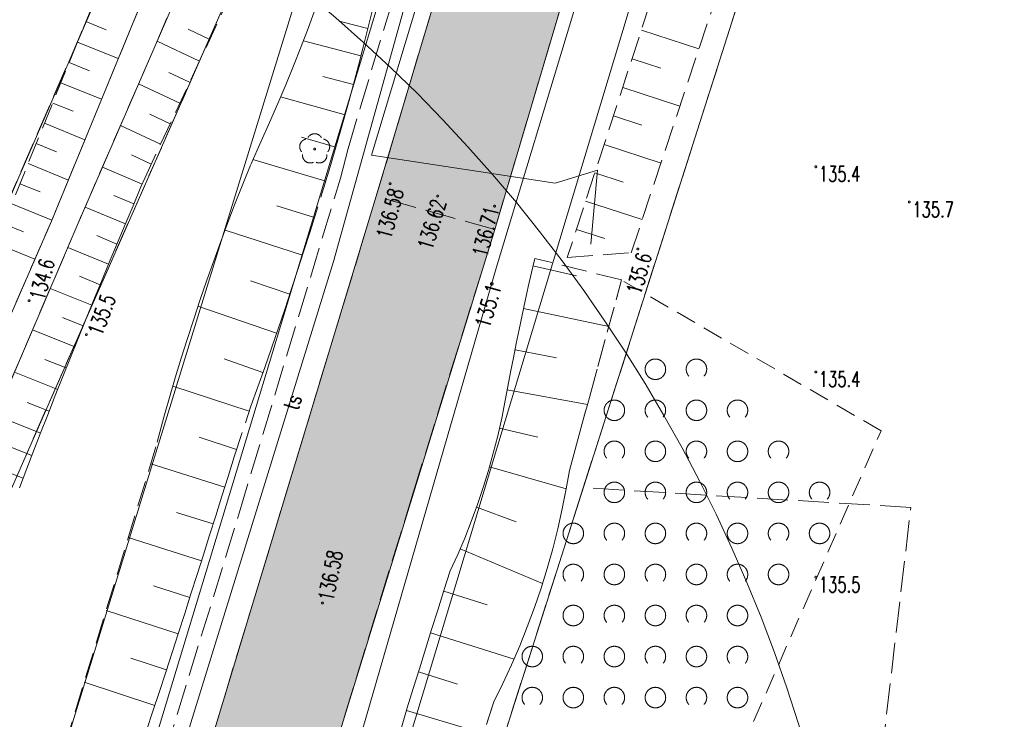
# Model space of a CAD drawing. Header units: centimetres. Extents: x -29333 to 403204, y -464147 to 16641.
# Tile 113 of 134: x 70152 to 74950, y -7053 to -3643. Entities that reach past the tile are written whole.
import ezdxf
from ezdxf.xclip import XClip

# ---------------------------------------------------------------- set-up
doc = ezdxf.new("R2010")
doc.units = ezdxf.units.CM
doc.header["$MEASUREMENT"] = 0
doc.header["$XCLIPFRAME"] = 0
for name, pattern in [('1_OTKJ', [200, 150, -50]), ('1_OTRK', [175, 125, -50]), ('1_OTRKG', [175, 125, -50]), ('1_OTZK', [150, 100, -50]), ('3_SUPP_P', [200, 150, -50]), ('EGKK', [200, 150, -50])]:
    doc.linetypes.add(name, pattern=pattern)
for name, color, linetype in [('2010 Mlawa_628_1_mdcp_plus_zakres obcięta_13_Dzialki', 7, 'Continuous'), ('2010 Mlawa_628_1_mdcp_plus_zakres obcięta_13_Kontury', 7, 'Continuous'), ('2010 Mlawa_628_1_mdcp_plus_zakres obcięta_13_OTK_L_0', 7, 'Continuous'), ('2010 Mlawa_628_1_mdcp_plus_zakres obcięta_13_OTR_L_1', 7, 'Continuous'), ('2010 Mlawa_628_1_mdcp_plus_zakres obcięta_13_OTR_T_0', 7, 'Continuous'), ('2010 Mlawa_628_1_mdcp_plus_zakres obcięta_13_OTR_T_1', 7, 'Continuous'), ('2010 Mlawa_628_1_mdcp_plus_zakres obcięta_13_OTW_L_0', 7, 'Continuous'), ('2010 Mlawa_628_1_mdcp_plus_zakres obcięta_13_OTZ_L_1', 7, 'Continuous'), ('2010 Mlawa_628_1_mdcp_plus_zakres obcięta_13_OTZ_T_0', 7, 'Continuous'), ('2010 Mlawa_628_1_mdcp_plus_zakres obcięta_13_P_SUEP_L_0', 7, 'Continuous'), ('2010 Mlawa_628_1_mdcp_plus_zakres obcięta_13_SUEP_L_0', 7, 'Continuous'), ('2010 Mlawa_628_1_mdcp_plus_zakres obcięta_13_SUER_T_0', 7, 'Continuous'), ('2010 Mlawa_628_1_mdcp_plus_zakres obcięta_13_SUTP_E_T_0', 7, 'Continuous'), ('2010 Mlawa_628_1_mdcp_plus_zakres obcięta_13_SUTP_L_0', 7, 'Continuous'), ('MAPA MDCP', 7, 'Continuous'), ('MF_S kanalizacja', 7, 'Continuous'), ('MF_S przyłącze wodociagowe', 7, 'Continuous'), ('PROJEKTOWANE DROGI', 7, 'Continuous'), ('PZT NOWE PAB', 7, 'Continuous')]:
    doc.layers.add(name, color=color, linetype=linetype)
doc.styles.add('GENERATED_STYLE_2', font='Simplex.shx')

# ---------------------------------------------------------------- blocks, each defined once
blk = doc.blocks.new('Rysunek_4_13', base_point=(-745725621.2, -588524063.1))
at = {"layer": '2010 Mlawa_628_1_mdcp_plus_zakres obcięta_13_Dzialki', "color": 7, "linetype": 'Continuous', "lineweight": 18}
for p, q in [((72292.8, -972.1), (69152.8, -8107.1)), ((72292.8, -972.1), (69574.8, -9769.1)), ((74095.8, -2172.1), (69076.8, -17900.1)), ((70650.8, -3250.1), (68651.8, -7856.1))]:
    blk.add_line(p, q, dxfattribs=at)
at = {"layer": '2010 Mlawa_628_1_mdcp_plus_zakres obcięta_13_Kontury', "color": 3, "linetype": 'EGKK', "lineweight": 18}
for p, q in [((72292.8, -972.1), (69152.8, -8107.1)), ((74095.8, -2172.1), (72898.8, -5924.1)), ((68645.8, -7870.1), (70650.8, -3250.1)), ((72898.8, -5924.1), (71226.8, -11160.1)), ((74494.8, -6020.1), (72898.8, -5924.1)), ((74236.8, -8219.1), (74494.8, -6020.1))]:
    blk.add_line(p, q, dxfattribs=at)
at = {"layer": '2010 Mlawa_628_1_mdcp_plus_zakres obcięta_13_OTK_L_0', "color": 7, "linetype": '1_OTKJ', "lineweight": 18}
for p, q in [((72666.8, -1900.1), (71889.6, -4504.1)), ((72467.5, -4665.6), (73221.8, -2121.1)), ((71889.6, -4504.1), (70454.7, -9236.6)), ((72467.5, -4665.6), (71889.6, -4504.1)), ((72069.9, -5948.9), (72467.5, -4665.6)), ((71086.2, -9147.2), (72069.9, -5948.9))]:
    blk.add_line(p, q, dxfattribs=at)
at = {"layer": '2010 Mlawa_628_1_mdcp_plus_zakres obcięta_13_OTR_L_1', "color": 7, "linetype": '1_OTRKG', "lineweight": 18}
for p, q in [((73712.8, -2064.1), (72820.6, -4802.6)), ((70763, -4411.9), (71629.1, -2565.6)), ((70573.9, -3408.1), (69949.6, -4944.6)), ((71852.3, -3673.6), (71876.2, -3576.5)), ((71827.7, -3770.5), (71852.3, -3673.6)), ((71802.6, -3867.3), (71827.7, -3770.5)), ((71776.9, -3964), (71802.6, -3867.3)), ((71750.6, -4060.4), (71776.9, -3964)), ((71723.7, -4156.8), (71750.6, -4060.4)), ((71696.3, -4252.9), (71723.7, -4156.8)), ((71668.2, -4348.9), (71696.3, -4252.9)), ((71639.6, -4444.7), (71668.2, -4348.9)), ((70743.4, -4457.9), (70763, -4411.9)), ((70704.5, -4550), (70743.4, -4457.9)), ((71568, -4675.1), (71639.6, -4444.7)), ((70665.7, -4642.2), (70704.5, -4550)), ((70627.2, -4734.5), (70665.7, -4642.2)), ((71537.6, -4770.3), (71568, -4675.1)), ((70588.8, -4826.8), (70627.2, -4734.5)), ((71506.7, -4865.4), (71537.6, -4770.3)), ((70550.6, -4919.2), (70588.8, -4826.8)), ((72662, -4806.6), (72646.1, -4875.6)), ((71475.4, -4960.4), (71506.7, -4865.4)), ((72646.1, -4875.6), (72630.6, -4944.7)), ((70512.6, -5011.7), (70550.6, -4919.2)), ((71443.7, -5055.2), (71475.4, -4960.4)), ((72630.6, -4944.7), (72615.5, -5013.8)), ((70474.9, -5104.3), (70512.6, -5011.7)), ((72615.5, -5013.8), (72600.7, -5083)), ((71411.6, -5150), (71443.7, -5055.2)), ((72600.7, -5083), (72586.2, -5152.3)), ((70437.3, -5197), (70474.9, -5104.3)), ((71379.1, -5244.5), (71411.6, -5150)), ((72586.2, -5152.3), (72572, -5221.6)), ((70399.9, -5289.7), (70437.3, -5197)), ((72572, -5221.6), (72558.2, -5291.1)), ((71346.2, -5339), (71379.1, -5244.5)), ((70362.7, -5382.6), (70399.9, -5289.7)), ((72558.2, -5291.1), (72544.7, -5360.5)), ((71312.9, -5433.2), (71346.2, -5339)), ((72544.7, -5360.5), (72531.6, -5430.1)), ((70325.7, -5475.5), (70362.7, -5382.6)), ((71279.1, -5527.4), (71312.9, -5433.2)), ((72531.6, -5430.1), (72518.8, -5499.7)), ((70288.9, -5568.5), (70325.7, -5475.5)), ((72518.8, -5499.7), (72501.4, -5585.4)), ((71197.3, -5774), (71279.1, -5527.4)), ((70252.3, -5661.5), (70288.9, -5568.5)), ((72501.4, -5585.4), (72481.9, -5670.7)), ((70215.9, -5754.7), (70252.3, -5661.5)), ((72481.9, -5670.7), (72460.2, -5755.4)), ((70186.8, -5830.7), (70215.9, -5754.7)), ((72460.2, -5755.4), (72436.5, -5839.5)), ((71167.7, -5869.5), (71197.3, -5774)), ((70151.1, -5924.2), (70186.8, -5830.7)), ((72436.5, -5839.5), (72410.6, -5923.1)), ((71137.9, -5965), (71167.7, -5869.5)), ((72410.6, -5923.1), (72382.7, -6006)), ((71107.9, -6060.4), (71137.9, -5965)), ((72382.7, -6006), (72352.7, -6088.1)), ((71077.9, -6155.8), (71107.9, -6060.4)), ((72352.7, -6088.1), (72320.7, -6169.5)), ((71047.7, -6251.1), (71077.9, -6155.8)), ((72320.7, -6169.5), (72286.6, -6250)), ((71017.4, -6346.4), (71047.7, -6251.1)), ((72286.6, -6250), (72250.6, -6329.7)), ((72250.6, -6329.7), (72219.9, -6424.9)), ((70987, -6441.6), (71017.4, -6346.4)), ((72219.9, -6424.9), (72189.5, -6520.1)), ((70956.4, -6536.9), (70987, -6441.6)), ((72189.5, -6520.1), (72159.4, -6615.5)), ((70925.7, -6632), (70956.4, -6536.9)), ((72159.4, -6615.5), (72129.4, -6710.9)), ((70894.9, -6727.2), (70925.7, -6632)), ((72129.4, -6710.9), (72099.8, -6806.4)), ((70863.9, -6822.3), (70894.9, -6727.2)), ((72099.8, -6806.4), (72070.4, -6902)), ((70832.9, -6917.3), (70863.9, -6822.3)), ((72070.4, -6902), (72041.2, -6997.6)), ((70801.7, -7012.3), (70832.9, -6917.3)), ((72041.2, -6997.6), (72012.3, -7093.4)), ((70770.3, -7107.3), (70801.7, -7012.3))]:
    blk.add_line(p, q, dxfattribs=at)
at = {"layer": '2010 Mlawa_628_1_mdcp_plus_zakres obcięta_13_OTR_L_1', "color": 7, "linetype": '1_OTRK', "lineweight": 18}
for p, q in [((73132.5, -4778.7), (73952.8, -2307.1)), ((70307.4, -4625.1), (71111.8, -2668.2)), ((71009.3, -3315), (70437.5, -4634.2)), ((71594.4, -3587.5), (71559.6, -3681.3)), ((71559.6, -3681.3), (71523.8, -3774.6)), ((71523.8, -3774.6), (71486.8, -3867.5)), ((71486.8, -3867.5), (71448.8, -3960)), ((71448.8, -3960), (71409.6, -4052)), ((71409.6, -4052), (71369.4, -4143.6)), ((71369.4, -4143.6), (71328.2, -4234.7)), ((71328.2, -4234.7), (71277.2, -4352)), ((71277.2, -4352), (71239.6, -4444.7)), ((71239.6, -4444.7), (71202.8, -4537.7)), ((71202.8, -4537.7), (71166.9, -4631)), ((69646.2, -6142.4), (70307.4, -4625.1)), ((70437.5, -4634.2), (69771.1, -6192.9)), ((71166.9, -4631), (71131.8, -4724.7)), ((71131.8, -4724.7), (71097.7, -4818.6)), ((72820.6, -4802.6), (73132.5, -4778.7)), ((71097.7, -4818.6), (71064.3, -4912.9)), ((73084.8, -4911.7), (72662, -4806.6)), ((71064.3, -4912.9), (71031.8, -5007.5)), ((72831.2, -5840.6), (73084.8, -4911.7)), ((71031.8, -5007.5), (71000.2, -5102.4)), ((71000.2, -5102.4), (70969.5, -5197.5)), ((70969.5, -5197.5), (70939.7, -5293)), ((70939.7, -5293), (70910.7, -5388.7)), ((70910.7, -5388.7), (70882.6, -5484.7)), ((70882.6, -5484.7), (70855.4, -5580.9)), ((70855.4, -5580.9), (70816.2, -5725.7)), ((70816.2, -5725.7), (70100.5, -8074)), ((72815.9, -5929.4), (72831.2, -5840.6)), ((72796.3, -6027.5), (72815.9, -5929.4)), ((72774.3, -6125), (72796.3, -6027.5)), ((72749.6, -6221.9), (72774.3, -6125)), ((72722.5, -6318.2), (72749.6, -6221.9)), ((72692.8, -6413.7), (72722.5, -6318.2)), ((72660.6, -6508.3), (72692.8, -6413.7)), ((72625.9, -6602.1), (72660.6, -6508.3)), ((72588.8, -6695), (72625.9, -6602.1)), ((72549.3, -6786.8), (72588.8, -6695)), ((72507.4, -6877.6), (72549.3, -6786.8)), ((72463.1, -6967.3), (72507.4, -6877.6)), ((72427.2, -7078), (72463.1, -6967.3))]:
    blk.add_line(p, q, dxfattribs=at)
at = {"layer": '2010 Mlawa_628_1_mdcp_plus_zakres obcięta_13_OTR_L_1', "color": 7, "linetype": 'Continuous', "lineweight": 18}
for p, q in [((70474.4, -3652.9), (70574.1, -3693.4)), ((71078.4, -3739.6), (70973.2, -3690.2)), ((71849.2, -3685.9), (71716, -3652.2)), ((73181.7, -3694.3), (73462.1, -3785.7)), ((70434, -3752.4), (70632.9, -3833.2)), ((71029.1, -3844.7), (70821.8, -3747.5)), ((71815.2, -3818.9), (71534.7, -3746.2)), ((73136.1, -3834.1), (73276, -3879.7)), ((70393.7, -3851.6), (70493, -3891.9)), ((70980.4, -3948.3), (70878.4, -3900.4)), ((71778.2, -3959), (71629.9, -3919.6)), ((70353.5, -3950.7), (70551.6, -4031.2)), ((70932.6, -4050.4), (70731.5, -3956)), ((73090.7, -3973.6), (73369.6, -4064.4)), ((71737.6, -4107), (71423.5, -4019.4)), ((70313.3, -4049.5), (70412.1, -4089.7)), ((70885.4, -4150.9), (70786.3, -4104.5)), ((73045.4, -4112.6), (73184.5, -4157.9)), ((70273.2, -4148.2), (70470.5, -4228.3)), ((70838.9, -4250), (70643.7, -4158.4)), ((71693.1, -4263.9), (71526.1, -4215.1)), ((70233.2, -4246.6), (70331.7, -4286.6)), ((73000.2, -4251.3), (73277.6, -4341.7)), ((70793.1, -4347.6), (70697, -4302.5)), ((70193.3, -4344.8), (70389.8, -4424.7)), ((70749.2, -4444.3), (70555.5, -4362)), ((71643.8, -4430.7), (71289.1, -4324.6)), ((72955.2, -4389.6), (73093.5, -4434.7)), ((70153.5, -4442.9), (70251.5, -4482.7)), ((70708.2, -4541.2), (70610.8, -4500)), ((70113.7, -4540.7), (70309.4, -4620.2)), ((70667.2, -4638.6), (70471.3, -4556.3)), ((71589, -4607.5), (71404.7, -4550.2)), ((72910.2, -4527.5), (73186.1, -4617.4)), ((70074.4, -4637.4), (70171.1, -4676.7)), ((70626.2, -4736.7), (70527.5, -4695.7)), ((71530.7, -4791.4), (71152.8, -4668.8)), ((72865.4, -4665.1), (73002.9, -4709.9)), ((70035.6, -4732.9), (70226.6, -4810.5)), ((70585.2, -4835.4), (70386.5, -4753.4)), ((72653.6, -4842.9), (72865.3, -4891.5)), ((72820.6, -4802.6), (72820.6, -4802.6)), ((70544.2, -4934.8), (70444.2, -4893.7)), ((71468.8, -4980.2), (71277.3, -4916.2)), ((70503.2, -5034.9), (70301.4, -4952.5)), ((71404.2, -5171.5), (71021.1, -5039.8)), ((72607.7, -5050.1), (73022.7, -5139)), ((70462.1, -5135.8), (70360.2, -5094.5)), ((70420.9, -5237.7), (70214.9, -5154.7)), ((72566, -5251.8), (72768, -5291.9)), ((70379.5, -5340.7), (70275.3, -5299)), ((71337.7, -5362.8), (71148.7, -5296)), ((70337.9, -5445), (70126.8, -5360.9)), ((71271, -5551.9), (70899, -5428.5)), ((72528.5, -5446.7), (72919.1, -5518.5)), ((70296, -5550.6), (70189, -5508.2)), ((70253.8, -5657.7), (70036.5, -5572.2)), ((72490.1, -5634.6), (72677.1, -5677.5)), ((71209.3, -5737.9), (71027.4, -5677.6)), ((70211.4, -5766.5), (70100.5, -5724)), ((70169, -5877.4), (69942.9, -5791.1)), ((71151.7, -5920.7), (70791.1, -5808.1)), ((72441.1, -5823.1), (72816, -5928.9)), ((71095.2, -6100.9), (70915.7, -6044.4)), ((72377.9, -6019.3), (72571.5, -6090)), ((71038.4, -6280.3), (70681.7, -6166.8)), ((72298.5, -6222), (72699.6, -6391.6)), ((70981.5, -6458.6), (70804.5, -6401.7)), ((72218.9, -6428.1), (72429.7, -6495.4)), ((70924.6, -6635.5), (70573.6, -6521.8)), ((72154.4, -6631.4), (72561.3, -6758.9)), ((70867.6, -6811), (70693.8, -6754.4)), ((72095, -6822.1), (72285.9, -6880.8)), ((70810.7, -6984.8), (70466.9, -6871.8)), ((72037.6, -7009.4), (72412.8, -7122.7))]:
    blk.add_line(p, q, dxfattribs=at)
at = {"layer": '2010 Mlawa_628_1_mdcp_plus_zakres obcięta_13_OTR_T_0', "color": 7, "linetype": 'Continuous', "lineweight": 18}
for centre in [(71957.3, -4442.5), (72188.8, -4502.9), (72466.2, -4552), (71627.6, -6486.1)]:
    blk.add_circle(centre, 4.5, dxfattribs=at)
at = {"layer": '2010 Mlawa_628_1_mdcp_plus_zakres obcięta_13_OTR_T_1', "color": 7, "linetype": 'Continuous', "lineweight": 18}
for centre in [(74031.8, -4360.1), (74487.3, -4531.8), (73164.7, -4761.1), (70198.1, -5012.9), (70477.3, -5178), (74031.8, -5360.1), (74031.8, -6360.1)]:
    blk.add_circle(centre, 4.5, dxfattribs=at)
at = {"layer": '2010 Mlawa_628_1_mdcp_plus_zakres obcięta_13_OTW_L_0', "color": 141, "linetype": 'Continuous', "lineweight": 18, "true_color": 0x59d9ff}
for p, q in [((71111.8, -2668.2), (70307.4, -4625.1)), ((70437.5, -4634.2), (71009.3, -3315)), ((70307.4, -4625.1), (69646.2, -6142.4)), ((69771.1, -6192.9), (70437.5, -4634.2))]:
    blk.add_line(p, q, dxfattribs=at)
at = {"layer": '2010 Mlawa_628_1_mdcp_plus_zakres obcięta_13_OTZ_L_1', "color": 7, "linetype": '1_OTZK', "lineweight": 18}
for p, q in [((73084.8, -4911.7), (72831.2, -5840.6)), ((74350.1, -5646.9), (73084.8, -4911.7)), ((72342.9, -10222.5), (74350.1, -5646.9)), ((72831.2, -5840.6), (72815.9, -5929.4)), ((72815.9, -5929.4), (72796.3, -6027.5)), ((72796.3, -6027.5), (72774.3, -6125)), ((72774.3, -6125), (72749.6, -6221.9)), ((72749.6, -6221.9), (72722.5, -6318.2)), ((72722.5, -6318.2), (72692.8, -6413.7)), ((72692.8, -6413.7), (72660.6, -6508.3)), ((72660.6, -6508.3), (72625.9, -6602.1)), ((72625.9, -6602.1), (72588.8, -6695)), ((72588.8, -6695), (72549.3, -6786.8)), ((72549.3, -6786.8), (72507.4, -6877.6)), ((72507.4, -6877.6), (72463.1, -6967.3)), ((72463.1, -6967.3), (72427.2, -7078))]:
    blk.add_line(p, q, dxfattribs=at)
at = {"layer": '2010 Mlawa_628_1_mdcp_plus_zakres obcięta_13_OTZ_L_1', "color": 7, "linetype": 'Continuous', "lineweight": 18}
for centre in [(73250.1, -5346.9), (73050.1, -5546.9), (73450.1, -5546.9), (73450.1, -5546.9), (73250.1, -5746.9), (73250.1, -5746.9), (73650.1, -5746.9), (73650.1, -5746.9), (73050.1, -5946.9), (73450.1, -5946.9), (73450.1, -5946.9), (73850.1, -5946.9), (73850.1, -5946.9), (72850.1, -6146.9), (73250.1, -6146.9), (73250.1, -6146.9), (73650.1, -6146.9), (73650.1, -6146.9), (74050.1, -6146.9), (73050.1, -6346.9), (73050.1, -6346.9), (73450.1, -6346.9), (73450.1, -6346.9), (73850.1, -6346.9), (72850.1, -6546.9), (73250.1, -6546.9), (73250.1, -6546.9), (73650.1, -6546.9), (72650.1, -6746.9), (73050.1, -6746.9), (73050.1, -6746.9), (73450.1, -6746.9), (73450.1, -6746.9), (72850.1, -6946.9), (72850.1, -6946.9), (73250.1, -6946.9), (73250.1, -6946.9), (73650.1, -6946.9)]:
    blk.add_circle(centre, 50, dxfattribs=at)
for centre, start, end in [((73450.1, -5346.9), 318.5904, 221.4096), ((73250.1, -5546.9), 318.7031, 221.2969), ((73250.1, -5546.9), 318.5904, 221.4096), ((73650.1, -5546.9), 318.5904, 221.4096), ((73050.1, -5746.9), 318.7031, 221.2969), ((73450.1, -5746.9), 318.5904, 221.4096), ((73450.1, -5746.9), 318.7031, 221.2969), ((73850.1, -5746.9), 318.5904, 221.4096), ((73250.1, -5946.9), 318.7031, 221.2969), ((73250.1, -5946.9), 318.5904, 221.4096), ((73650.1, -5946.9), 318.7031, 221.2969), ((73650.1, -5946.9), 318.5904, 221.4096), ((74050.1, -5946.9), 318.5904, 221.4096), ((73050.1, -6146.9), 318.5904, 221.4096), ((73050.1, -6146.9), 318.7031, 221.2969), ((73450.1, -6146.9), 318.5904, 221.4096), ((73450.1, -6146.9), 318.7031, 221.2969), ((73850.1, -6146.9), 318.5904, 221.4096), ((73850.1, -6146.9), 318.7031, 221.2969), ((72850.1, -6346.9), 318.7031, 221.2969), ((73250.1, -6346.9), 318.7031, 221.2969), ((73250.1, -6346.9), 318.5904, 221.4096), ((73650.1, -6346.9), 318.7031, 221.2969), ((73650.1, -6346.9), 318.5904, 221.4096), ((73050.1, -6546.9), 318.5904, 221.4096), ((73050.1, -6546.9), 318.7031, 221.2969), ((73450.1, -6546.9), 318.5904, 221.4096), ((73450.1, -6546.9), 318.7031, 221.2969), ((72850.1, -6746.9), 318.7031, 221.2969), ((72850.1, -6746.9), 318.5904, 221.4096), ((73250.1, -6746.9), 318.7031, 221.2969), ((73250.1, -6746.9), 318.5904, 221.4096), ((73650.1, -6746.9), 318.5904, 221.4096), ((72650.1, -6946.9), 318.7031, 221.2969), ((73050.1, -6946.9), 318.5904, 221.4096), ((73050.1, -6946.9), 318.7031, 221.2969), ((73450.1, -6946.9), 318.5904, 221.4096), ((73450.1, -6946.9), 318.7031, 221.2969)]:
    blk.add_arc(centre, 50, start, end, dxfattribs=at)
at = {"layer": '2010 Mlawa_628_1_mdcp_plus_zakres obcięta_13_OTZ_T_0', "color": 94, "linetype": 'Continuous', "lineweight": 18}
blk.add_circle((71589.8, -4273.8), 4.5, dxfattribs=at)
for centre, start, end in [((71589.8, -4236.3), 30.1401, 149.8599), ((71554.2, -4262.2), 102.1445, 221.86), ((71625.5, -4262.2), 318.14, 77.8555), ((71567.8, -4304.1), 174.1482, 293.8542), ((71611.9, -4304.1), 246.1458, 5.8518)]:
    blk.add_arc(centre, 37.5, start, end, dxfattribs=at)
at = {"layer": '2010 Mlawa_628_1_mdcp_plus_zakres obcięta_13_P_SUEP_L_0', "color": 1, "linetype": '3_SUPP_P', "lineweight": 18}
for p, q in [((71752.2, -4270.5), (72205.9, -2761.7)), ((71715.2, -4415), (71752.2, -4270.5)), ((71221.3, -6048.2), (71715.2, -4415)), ((70685.2, -7794.5), (71221.3, -6048.2))]:
    blk.add_line(p, q, dxfattribs=at)
at = {"layer": '2010 Mlawa_628_1_mdcp_plus_zakres obcięta_13_SUEP_L_0', "color": 1, "linetype": 'Continuous', "lineweight": 18}
for p, q in [((71867.4, -4304.1), (72899.4, -872.5)), ((72852.8, -3604.1), (72474.8, -4854.1)), ((72762.4, -4439.9), (71867.4, -4304.1)), ((72968, -4377.4), (72762.4, -4439.9)), ((72935.5, -4736.7), (72968, -4377.4)), ((72474.8, -4854.1), (71039.8, -9801.1))]:
    blk.add_line(p, q, dxfattribs=at)
at = {"layer": '2010 Mlawa_628_1_mdcp_plus_zakres obcięta_13_SUER_T_0', "color": 1, "linetype": 'Continuous', "lineweight": 18}
blk.add_circle((72452.8, -4930.3), 6.25, dxfattribs=at)
at = {"layer": '2010 Mlawa_628_1_mdcp_plus_zakres obcięta_13_SUTP_L_0', "color": 30, "linetype": 'Continuous', "lineweight": 18, "true_color": 0xff9100}
for p, q in [((72366.8, -2366.1), (71680.8, -4822.1)), ((71680.8, -4822.1), (70800.8, -7667.1))]:
    blk.add_line(p, q, dxfattribs=at)
at = {"layer": '2010 Mlawa_628_1_mdcp_plus_zakres obcięta_13_OTR_T_0', "color": 7, "linetype": 'Continuous', "lineweight": 18, "char_height": 75, "style": 'GENERATED_STYLE_2'}
for s, insert, attachment_point, rotation in [('\\A1;{\\W0.700000x;\\pql;\\FSimplex.shx;136.58}', (71888.5, -4697.9), 1, 75.0915), ('\\A1;{\\W0.700000x;\\pql;\\FSimplex.shx;136.62}', (72125.8, -4760.1), 4, 73.5206), ('\\A1;{\\W0.700000x;\\pql;\\FSimplex.shx;136.71}', (72429.2, -4805), 7, 75.8415), ('\\A1;{\\W0.700000x;\\pql;\\FSimplex.shx;136.58}', (71642.9, -6473.8), 4, 78.8615)]:
    blk.add_mtext(s, dxfattribs=dict(at, insert=insert, attachment_point=attachment_point, rotation=rotation))
at = {"layer": '2010 Mlawa_628_1_mdcp_plus_zakres obcięta_13_OTR_T_1', "color": 7, "linetype": 'Continuous', "lineweight": 18, "char_height": 75, "attachment_point": 1, "style": 'GENERATED_STYLE_2'}
for s, insert in [('\\A1;{\\W0.700000x;\\pql;\\FSimplex.shx;135.4}', (74046.8, -4357.4)), ('\\A1;{\\W0.700000x;\\pql;\\FSimplex.shx;135.7}', (74502.3, -4530.9)), ('\\A1;{\\W0.700000x;\\pql;\\FSimplex.shx;135.4}', (74046.8, -5357.4)), ('\\A1;{\\W0.700000x;\\pql;\\FSimplex.shx;135.5}', (74046.8, -6359.2))]:
    blk.add_mtext(s, dxfattribs=dict(at, insert=insert))
for s, insert, rotation in [('\\A1;{\\W0.700000x;\\pql;\\FSimplex.shx;134.6}', (70199.4, -4997.7), 75.1415), ('\\A1;{\\W0.700000x;\\pql;\\FSimplex.shx;135.6}', (73107.4, -4967.9), 74.7315), ('\\A1;{\\W0.700000x;\\pql;\\FSimplex.shx;135.5}', (70481.7, -5163.6), 69.5715)]:
    blk.add_mtext(s, dxfattribs=dict(at, insert=insert, rotation=rotation))
at = {"layer": '2010 Mlawa_628_1_mdcp_plus_zakres obcięta_13_SUER_T_0', "color": 1, "linetype": 'Continuous', "lineweight": 18, "insert": (72464.8, -4933.8), "char_height": 75, "attachment_point": 6, "rotation": 73.8239, "style": 'GENERATED_STYLE_2'}
blk.add_mtext('\\A1;{\\W0.750000x;\\pqr;\\FSimplex.shx;135.1}', dxfattribs=at)
at = {"layer": '2010 Mlawa_628_1_mdcp_plus_zakres obcięta_13_SUTP_E_T_0', "color": 30, "linetype": 'Continuous', "lineweight": 18, "true_color": 0xff9100, "insert": (71482.3, -5507.3), "char_height": 75, "attachment_point": 5, "rotation": 72.8124, "style": 'GENERATED_STYLE_2'}
blk.add_mtext('\\A1;{\\W0.750000x;\\pqc;\\FSimplex.shx;ts}', dxfattribs=at)

msp = doc.modelspace()

# ---------------------------------------------------------------- hatches: boundary and pattern name
at = {"layer": 'PROJEKTOWANE DROGI', "linetype": 'Continuous', "lineweight": 0, "true_color": 0x555555, "transparency": 33554559}
msp.add_hatch(color=251, dxfattribs=at).paths.add_polyline_path([(67651.1, -18419.9), (68261.2, -18463.7), (70134.4, -12277.2), (71364.5, -8240.8), (72467.5, -4665.6), (73221.8, -2121.1), (73480.8, -1350.1), (73665.8, -815.1, -0.060563), (73803.6, -551.7, -0.165273), (74571.8, -100.1), (75490.3, -13.1, -0.423722), (76408.8, -743.1), (76588.4, -2768.3), (76962.3, -6919), (77660.8, -6865.6), (77576.3, -5928.7), (77251.9, -2339.8), (76958.3, 934.3), (76842.3, 2237.5), (76736.8, 3437.9), (76652.8, 4441), (76600.1, 5097.3), (76579.3, 5371.7), (76560.8, 6104.9), (76586.8, 6886.9), (76648.8, 7664.9), (76738.8, 8339.9), (76850.8, 8958.9), (76984.8, 9573.9), (77131.8, 10124.9), (77258.8, 10558.9), (77627.8, 11766.9), (77856.8, 12518.4), (77192.8, 12730.9), (76983.8, 12046.9), (76949.8, 11935.9), (76834.8, 11683.9), (76720.8, 11522.7), (76641.6, 11445.4), (76570.8, 11368.9), (76385.8, 11244.9), (76273.8, 11187.9), (76099.8, 11134.9), (75932.8, 11102.9), (75803.4, 11105.9), (75666.8, 11125.9), (75343.8, 11186.9), (75325.1, 11197.1), (75279.8, 11209.9), (73550.8, 11710.9), (72386.8, 12048.6), (72103.6, 11377.1), (72798.8, 11174.9), (73826.8, 10877.9), (75148.8, 10508.9), (75365.8, 10439.9), (75512.8, 10381.9), (75661.8, 10290.9), (75799.8, 10168.9), (75923.8, 10025.9), (76002.8, 9911.9), (76081.8, 9754.9), (76144.8, 9551.9), (76171.8, 9369.9), (76166.8, 9188.9), (76138.8, 9028.9), (76035, 8452.5), (75937.8, 7683.9), (75877.8, 6933.9), (75853.8, 6163.9), (75852.9, 6071.2), (75870.8, 5329.9), (75911.8, 4709.9), (75944.2, 4364.5), (75963.8, 4155), (76037.8, 3362.9), (76140.2, 2200.1), (76196.8, 1555.9), (76200.9, 1445.4, -0.379216), (75456.8, 689.9), (74378.8, 586, 0.328004), (73079.8, -457.1), (72859.8, -1138.1), (72666.8, -1900.1), (71889.6, -4504.1), (71107.6, -7083.3, -0.343763), (69804.2, -8011.4), (68574, -7954.3), (68163.5, -8435.8), (68986.8, -8474, -0.491245), (70176.3, -10152.1), (69214, -13316.9), (68108.2, -16904.9)])

# ---------------------------------------------------------------- linework, layer by layer
at = {"layer": 'MF_S kanalizacja', "color": 34, "linetype": 'Continuous', "lineweight": 20, "true_color": 0x914800, "flags": 128}
msp.add_lwpolyline([(75144.8, 8891.9), (73630.2, 4306), (72456, 1309.6), (71142.1, -1796.7), (72305.2, -2224.5), (70504.6, -8171.9), (68098.3, -8063)], dxfattribs=at)
at = {"layer": 'MF_S przyłącze wodociagowe', "color": 151, "linetype": 'Continuous', "lineweight": 20, "true_color": 0x80c2ff, "flags": 128}
msp.add_lwpolyline([(67264.3, -8776.4), (67840.5, -8144.5), (71713.9, -8265.6), (74090.5, -380.3), (77683.8, 57.8)], dxfattribs=at)
at = {"layer": 'PROJEKTOWANE DROGI', "color": 7, "linetype": 'Continuous', "lineweight": 13, "flags": 128}
for points in [[(71364.5, -8240.8), (72467.5, -4665.6), (73221.8, -2121.1), (73480.8, -1350.1), (73665.8, -815.1, -0.060563), (73803.6, -551.7, -0.165273), (74571.8, -100.1), (75490.3, -13.1, -0.423722), (76408.8, -743.1), (76588.4, -2768.3), (76962.3, -6919), (77660.8, -6865.6), (77576.3, -5928.7), (77251.9, -2339.8), (76958.3, 934.3)], [(74378.8, 586, 0.328004), (73079.8, -457.1), (72859.8, -1138.1), (72666.8, -1900.1), (71889.6, -4504.1), (71107.6, -7083.3, -0.343763)]]:
    msp.add_lwpolyline(points, format="xyb", dxfattribs=at)
at = {"layer": 'PZT NOWE PAB', "color": 1, "linetype": 'Continuous', "lineweight": 13}
msp.add_circle((66785.2, -9305.3), 7500, dxfattribs=at)

# ---------------------------------------------------------------- block references
at = {"layer": 'MAPA MDCP', "color": 151, "linetype": 'Continuous', "lineweight": 13, "true_color": 0x80c2ff}
ref = msp.add_blockref('Rysunek_4_13', (-745725621.2, -588524063.1), dxfattribs=at)
XClip(ref).set_block_clipping_path([(51157.1316538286, -19056.0251476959), (81475.159538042, -19056.0251476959), (81475.1595380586, -2291.2859517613), (80094.3925547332, -2197.1288595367), (79656.9077541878, 2708.9656158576), (81475.1595380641, 3294.6233514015), (81475.1595380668, 5995.166576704), (79391.2894918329, 5995.1665766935), (79236.5670289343, 4736.0914165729), (78168.8180721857, 4617.3317406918), (77590.5687296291, 5995.1665766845), (53235.899278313, 5995.1665765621), (53338.1891512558, 5713.3646833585), (52818.3323959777, 5714.3082139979), (52685.4063431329, 5995.1665765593), (51157.1316537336, 5995.1665765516)])

doc.saveas('drawing.dxf')
